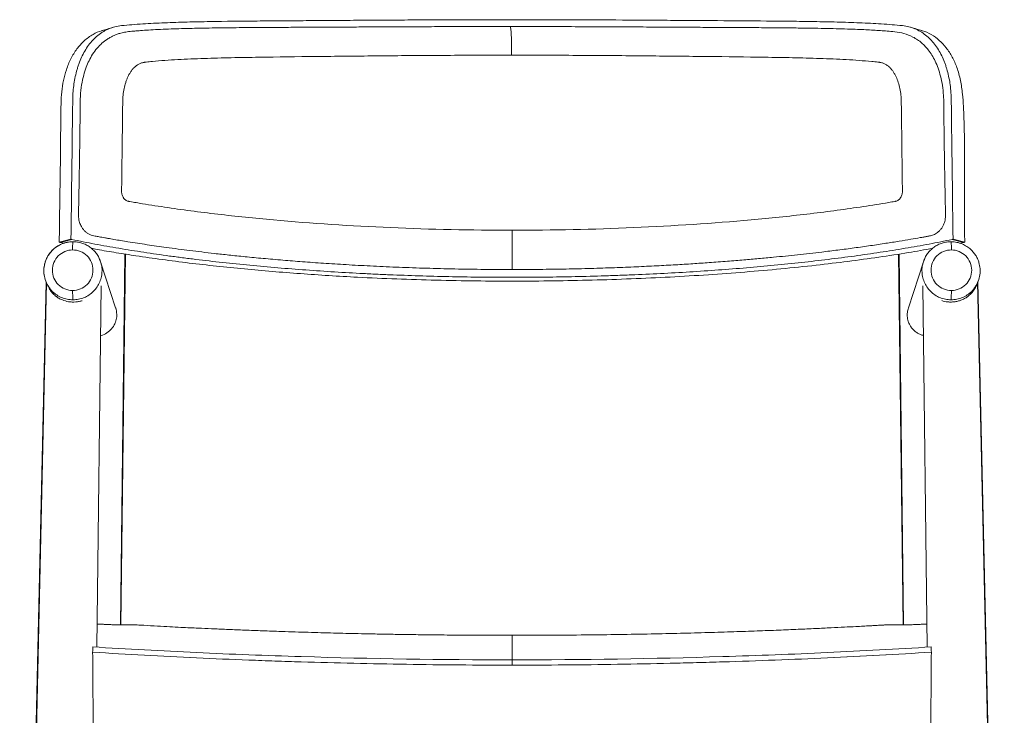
# Model space of a CAD drawing. Header units: millimetres. Extents: x 432 to 990, y -23 to 794.
# Tile 2 of 2: x 432 to 990, y 399 to 794. Entities that reach past the tile are written whole.
import ezdxf

# ---------------------------------------------------------------- set-up
doc = ezdxf.new("R2010")
doc.units = ezdxf.units.MM

msp = doc.modelspace()

# ---------------------------------------------------------------- linework, layer by layer
at = {"color": 7, "linetype": 'Continuous', "lineweight": 15}
for p, q in [((454.11, 667.78), (460.74, 669.42)), ((461.25, 669.26), (454.63, 667.62)), ((456.94, 667.16), (454.63, 667.62)), ((461.86, 668), (463.38, 667.86)), ((958.76, 667.86), (960.28, 668)), ((967.51, 667.62), (960.89, 669.26)), ((961.39, 669.42), (968.03, 667.78)), ((967.51, 667.62), (965.13, 667.16)), ((488.81, 450.55), (491.4, 660.97)), ((491.66, 660.93), (489.08, 450.54)), ((933.05, 450.54), (930.48, 660.95)), ((930.74, 660.99), (933.33, 450.55)), ((477.58, 656.62), (477.02, 657.96)), ((486.11, 630.42), (477.57, 656.63)), ((944.56, 656.63), (936.02, 630.42)), ((945.11, 657.96), (944.56, 656.62)), ((446.65, 645.06), (431.65, -15.17)), ((475.35, 437.96), (477.86, 642.91)), ((944.28, 642.91), (946.78, 437.95)), ((990.48, -15.17), (975.48, 645.2)), ((448.31, 642.03), (451.08, 638.07)), ((448.55, 641.54), (449.37, 640)), ((971.1, 638.14), (973.83, 642.03)), ((711.07, 427.73), (711.07, 430.73))]:
    msp.add_line(p, q, dxfattribs=at)
at = {"color": 7, "linetype": 'Continuous', "lineweight": 15, "flags": 128}
for points in [[(461.83, 667.97), (461.83, 667.98), (461.86, 668)], [(960.28, 668), (960.31, 667.98), (960.31, 667.97)], [(446.9, 644.59), (440.18, 347.84), (431.97, -15.07)], [(990.16, -15.07), (983.39, 284.15), (975.22, 645.27)], [(473.11, 438.09), (473.1, 437.34), (473.08, 436.59), (473.07, 435.84), (473.06, 435.09)], [(949.07, 435.09), (949.06, 435.84), (949.05, 436.59), (949.04, 437.34), (949.03, 438.09)]]:
    msp.add_lwpolyline(points, dxfattribs=at)
at = {"color": 8, "linetype": 'Continuous', "lineweight": 15}
for centre, radius, start, end in [((507.16, 664.45), 45.47, 175.5718, 181.4269), ((903.72, 664.16), 56.72, 359.1539, 3.8475)]:
    msp.add_arc(centre, radius, start, end, dxfattribs=at)
at = {"color": 7, "linetype": 'Continuous', "lineweight": 15}
for points, knots in [([(489.42, 790.6), (493.37, 791), (497.38, 791.32), (503.51, 791.71), (505.57, 791.83), (509.72, 792.04), (511.81, 792.13), (518.1, 792.38), (522.35, 792.52), (530.93, 792.73), (535.27, 792.82), (548.42, 793.04), (557.36, 793.13), (571.04, 793.25), (575.65, 793.29), (584.94, 793.35), (589.62, 793.39), (599.02, 793.45), (603.75, 793.48), (613.27, 793.55), (618.06, 793.58), (627.68, 793.65), (632.51, 793.68), (642.2, 793.74), (647.07, 793.77), (656.84, 793.82), (661.74, 793.84), (671.56, 793.89), (676.48, 793.9), (686.34, 793.93), (691.27, 793.94), (701.14, 793.96), (706.09, 793.96), (715.97, 793.96), (720.91, 793.96), (730.79, 793.94), (735.72, 793.93), (745.58, 793.9), (750.5, 793.89), (760.31, 793.84), (765.21, 793.82), (779.86, 793.74), (789.57, 793.68), (804.01, 793.58), (808.8, 793.55), (818.32, 793.48), (823.06, 793.45), (837.18, 793.35), (846.44, 793.29), (860.12, 793.17), (864.65, 793.13), (873.62, 793.03), (878.08, 792.97), (886.9, 792.82), (891.25, 792.73), (899.85, 792.51), (904.1, 792.38), (912.48, 792.04), (916.61, 791.84), (924.75, 791.32), (928.77, 791), (932.71, 790.6)], [0, 0, 0, 0, 0.03125, 0.03125, 0.046875, 0.046875, 0.0625, 0.0625, 0.09375, 0.09375, 0.125, 0.125, 0.1875, 0.1875, 0.21875, 0.21875, 0.25, 0.25, 0.28125, 0.28125, 0.3125, 0.3125, 0.34375, 0.34375, 0.375, 0.375, 0.40625, 0.40625, 0.4375, 0.4375, 0.46875, 0.46875, 0.5, 0.5, 0.53125, 0.53125, 0.5625, 0.5625, 0.59375, 0.59375, 0.625, 0.625, 0.6875, 0.6875, 0.71875, 0.71875, 0.75, 0.75, 0.8125, 0.8125, 0.84375, 0.84375, 0.875, 0.875, 0.90625, 0.90625, 0.9375, 0.9375, 0.96875, 0.96875, 1, 1, 1, 1]), ([(460.74, 669.42), (461.04, 692.66), (461.34, 715.91), (461.67, 742.06), (461.71, 744.97), (461.75, 748.24), (461.76, 748.6), (461.77, 749.33), (461.78, 749.69), (461.82, 750.77), (461.86, 751.49), (462, 753.64), (462.13, 755.06), (462.67, 759.29), (463.2, 762.06), (464.12, 765.45), (464.32, 766.13), (464.74, 767.47), (464.96, 768.14), (465.67, 770.12), (466.19, 771.4), (467.9, 775.09), (469.22, 777.38), (471.55, 780.53), (472.37, 781.51), (474.1, 783.34), (475.01, 784.19), (476.92, 785.75), (477.92, 786.46), (479.51, 787.42), (480.05, 787.72), (481.14, 788.28), (481.7, 788.54), (484.52, 789.73), (486.9, 790.34), (489.42, 790.6)], [0, 0, 0, 0, 0.5, 0.5, 0.5625, 0.5625, 0.570313, 0.570313, 0.578125, 0.578125, 0.59375, 0.59375, 0.625, 0.625, 0.6875, 0.6875, 0.703125, 0.703125, 0.71875, 0.71875, 0.75, 0.75, 0.8125, 0.8125, 0.84375, 0.84375, 0.875, 0.875, 0.90625, 0.90625, 0.921875, 0.921875, 0.9375, 0.9375, 1, 1, 1, 1]), ([(710.09, 790.08), (704.86, 790.08), (694.64, 790.08), (679.72, 790.05), (665.6, 790.01), (652.29, 789.96), (639.86, 789.9), (628.31, 789.84), (617.62, 789.79), (607.71, 789.74), (597.84, 789.69), (588.17, 789.65), (578.72, 789.6), (569.94, 789.55), (559.67, 789.48), (547.59, 789.38), (536.49, 789.22), (527.96, 789.03), (522, 788.87), (516.02, 788.66), (510.26, 788.41), (504.97, 788.12), (500.82, 787.84), (497.7, 787.59), (495.47, 787.39), (493.55, 787.22), (491.98, 787.01), (490.5, 786.72), (488.84, 786.32), (487.03, 785.75), (485.12, 784.97), (483.28, 784.05), (480.95, 782.65), (478.29, 780.72), (475.48, 777.83), (473.03, 774.49), (470.99, 770.83), (469.29, 766.85), (467.84, 762.29), (466.68, 756.8), (466.01, 750.47), (466.01, 743.39), (465.84, 732.16), (465.65, 717.17), (465.4, 702.75), (465.21, 693.01), (465.11, 687.99), (465.01, 684.38), (465.01, 681.91), (465.24, 680.33), (465.61, 678.93), (466.08, 677.68), (466.69, 676.45), (467.55, 675.16), (468.67, 673.92), (470, 672.85), (471.44, 672.07), (472.99, 671.49), (474.38, 671.18), (475.61, 670.96), (476.85, 670.74), (478.3, 670.48), (479.96, 670.18), (482.27, 669.78), (485.33, 669.25), (489.1, 668.62), (495.31, 667.61), (503.85, 666.29), (513.39, 664.92), (521.54, 663.83), (528.24, 662.97), (535.11, 662.13), (542.47, 661.27), (550.64, 660.38), (559.84, 659.43), (570.07, 658.45), (580.93, 657.51), (592.35, 656.6), (604.28, 655.74), (617.1, 654.93), (630.81, 654.19), (645.33, 653.52), (660.64, 652.97), (676.71, 652.55), (693.61, 652.26), (705.16, 652.22), (711.07, 652.21)], [0, 0, 0, 0, 0.024943, 0.048686, 0.07123, 0.092573, 0.112715, 0.131329, 0.148786, 0.165087, 0.180233, 0.197841, 0.213584, 0.228041, 0.242749, 0.266554, 0.291218, 0.301947, 0.312837, 0.323892, 0.335072, 0.345239, 0.353881, 0.35884, 0.363104, 0.366698, 0.369796, 0.372152, 0.375115, 0.379428, 0.383017, 0.38699, 0.391313, 0.398694, 0.405966, 0.414163, 0.421808, 0.428934, 0.437333, 0.446835, 0.457522, 0.468972, 0.481345, 0.512498, 0.542374, 0.551978, 0.560304, 0.566979, 0.569655, 0.572297, 0.574579, 0.576532, 0.578687, 0.581214, 0.584115, 0.587063, 0.589914, 0.592573, 0.595515, 0.597567, 0.600034, 0.602927, 0.606247, 0.609994, 0.616744, 0.624434, 0.632243, 0.652972, 0.673424, 0.685685, 0.697843, 0.709897, 0.722641, 0.736982, 0.75292, 0.770456, 0.789588, 0.808085, 0.827862, 0.848918, 0.871254, 0.894869, 0.919305, 0.944973, 0.971872, 1, 1, 1, 1]), ([(484.96, 789.73), (483.76, 789.37), (481.63, 788.74), (479.49, 788.11), (478.56, 787.83)], [0, 0, 0, 0, 0.562495, 1, 1, 1, 1]), ([(711.07, 652.21), (716.31, 652.22), (726.54, 652.25), (741.49, 652.47), (755.63, 652.8), (768.96, 653.23), (781.39, 653.73), (792.95, 654.28), (803.64, 654.86), (813.54, 655.47), (823.39, 656.13), (833.03, 656.85), (842.41, 657.61), (851.1, 658.37), (861.27, 659.33), (873.28, 660.55), (885.44, 661.93), (896.15, 663.25), (905.37, 664.46), (914.46, 665.73), (922.99, 667.01), (930.57, 668.21), (937.03, 669.28), (941.65, 670.09), (944.72, 670.63), (946.61, 670.99), (948.67, 671.35), (950.93, 672.09), (952.85, 673.34), (954.25, 674.75), (955.22, 676.06), (956.05, 677.64), (956.85, 679.86), (957.2, 682.46), (957.06, 685.18), (957.03, 687.74), (956.97, 690.43), (956.91, 693.34), (956.84, 697.12), (956.74, 701.88), (956.64, 707.73), (956.52, 715.05), (956.38, 723.57), (956.27, 732.98), (956.12, 742.06), (956.16, 750.01), (955.46, 756.6), (954.4, 761.8), (953, 766.4), (951.33, 770.39), (949.45, 773.86), (947.53, 776.62), (945.59, 778.9), (943.59, 780.84), (941.25, 782.65), (937.93, 784.54), (933.64, 786.33), (928.64, 787.12), (924.13, 787.47), (920.13, 787.78), (916.1, 788.03), (911.79, 788.26), (906.87, 788.49), (901.28, 788.69), (894.97, 788.87), (888.13, 789.03), (880.58, 789.16), (872.17, 789.27), (862.75, 789.36), (852.31, 789.44), (841.27, 789.51), (829.69, 789.57), (817.62, 789.64), (804.68, 789.71), (790.84, 789.79), (776.21, 789.88), (760.79, 789.95), (744.62, 790.02), (727.63, 790.07), (716.02, 790.08), (710.09, 790.08)], [0, 0, 0, 0, 0.024911, 0.048613, 0.071104, 0.092385, 0.112453, 0.130984, 0.148345, 0.164535, 0.179555, 0.196977, 0.212502, 0.226636, 0.241034, 0.264458, 0.288856, 0.305221, 0.321997, 0.339182, 0.355676, 0.370228, 0.382839, 0.39351, 0.397568, 0.401285, 0.404751, 0.409065, 0.413926, 0.416442, 0.419082, 0.422021, 0.425039, 0.430289, 0.434315, 0.438364, 0.442753, 0.447483, 0.452557, 0.461226, 0.470749, 0.481126, 0.497045, 0.512367, 0.527075, 0.541376, 0.55093, 0.559941, 0.568282, 0.575962, 0.582983, 0.589771, 0.594668, 0.599884, 0.605591, 0.611651, 0.621898, 0.631856, 0.64007, 0.64737, 0.654975, 0.663114, 0.671789, 0.682587, 0.694114, 0.706371, 0.719666, 0.7345, 0.750879, 0.768804, 0.788276, 0.807037, 0.827044, 0.848298, 0.870801, 0.894555, 0.919106, 0.944864, 0.971829, 1, 1, 1, 1]), ([(932.71, 790.6), (935.15, 790.34), (937.46, 789.76), (940.74, 788.42), (941.81, 787.89), (943.88, 786.68), (944.86, 786.01), (946.75, 784.52), (947.64, 783.72), (949.35, 781.98), (950.16, 781.04), (952.47, 778.06), (953.8, 775.88), (955.52, 772.36), (956.05, 771.14), (956.78, 769.25), (957.01, 768.61), (957.44, 767.32), (957.65, 766.67), (958.62, 763.38), (959.22, 760.65), (959.74, 757.12), (959.83, 756.41), (960, 754.97), (960.07, 754.25), (960.26, 752.07), (960.33, 750.61), (960.38, 748.76), (960.38, 748.39), (960.39, 747.66), (960.4, 746.55), (960.44, 743.97), (960.77, 718.13), (961.09, 693.04), (961.39, 669.42)], [0, 0, 0, 0, 0.0625, 0.0625, 0.09375, 0.09375, 0.125, 0.125, 0.15625, 0.15625, 0.1875, 0.1875, 0.25, 0.25, 0.28125, 0.28125, 0.296875, 0.296875, 0.3125, 0.3125, 0.375, 0.375, 0.390625, 0.390625, 0.40625, 0.40625, 0.4375, 0.4375, 0.445313, 0.445313, 0.453125, 0.46875, 0.5, 1, 1, 1, 1]), ([(943.57, 787.83), (942.64, 788.11), (940.5, 788.74), (938.37, 789.37), (937.17, 789.73)], [0, 0, 0, 0, 0.437505, 1, 1, 1, 1]), ([(454.11, 667.78), (454.19, 674.34), (454.44, 694), (454.92, 720.19), (454.94, 742.13), (455.41, 753.08), (456.42, 759.49), (458.08, 765.81), (460.57, 771.9), (463.96, 777.48), (467.48, 781.39), (470.66, 784), (473.92, 786.02), (476.57, 787.4), (478.47, 787.77), (478.61, 787.8)], [0, 0, 0, 0, 0.144574, 0.433721, 0.578295, 0.627449, 0.676762, 0.725867, 0.780494, 0.836416, 0.891083, 0.919161, 0.947467, 0.996223, 1, 1, 1, 1]), ([(943.52, 787.79), (943.67, 787.76), (945.66, 787.37), (949.11, 785.59), (953.68, 782.4), (957.67, 778.1), (961.03, 772.9), (963.77, 766.68), (965.78, 759.61), (967.08, 749.81), (967.64, 737.7), (967.95, 723.49), (967.91, 709.2), (967.78, 694.88), (967.83, 681.07), (967.96, 672.05), (968.03, 667.78)], [0, 0, 0, 0, 0.0042234, 0.054761, 0.10538, 0.1560178, 0.2095062, 0.2630181, 0.3225458, 0.3820919, 0.4866846, 0.5913379, 0.696137, 0.800988, 0.9057467, 1, 1, 1, 1]), ([(711.07, 674.5), (688, 674.5), (664.93, 674.99), (619.56, 676.94), (597.25, 678.4), (564.95, 681.31), (554.38, 682.41), (533.74, 684.83), (523.67, 686.15), (509.02, 688.33), (504.22, 689.08), (498.32, 690.06), (497.14, 690.25), (495.39, 690.55), (494.81, 690.65), (494.08, 690.78), (493.93, 690.81), (493.64, 690.86), (493.5, 690.88), (493.06, 690.96), (492.77, 691.06), (492.21, 691.32), (491.94, 691.49), (491.42, 691.89), (491.18, 692.12), (490.84, 692.51), (490.73, 692.65), (490.53, 692.92), (490.45, 693.05), (490.2, 693.45), (490.06, 693.75), (489.69, 694.65), (489.53, 695.3), (489.47, 696.1), (489.46, 696.26), (489.46, 696.58), (489.47, 696.74), (489.47, 697.21), (489.48, 697.53), (489.61, 708.01), (489.75, 718.17), (489.95, 733.42), (490.01, 738.5), (490.09, 744.22), (490.09, 744.85), (490.11, 745.81), (490.11, 746.12), (490.12, 746.76), (490.12, 747.08), (490.15, 748.66), (490.23, 749.92), (490.62, 753.65), (491.1, 756.06), (492, 758.9), (492.2, 759.46), (492.62, 760.56), (492.85, 761.09), (493.34, 762.14), (493.61, 762.65), (494.02, 763.4), (494.17, 763.64), (494.46, 764.11), (494.61, 764.34), (494.93, 764.8), (495.1, 765.04), (495.46, 765.52), (495.66, 765.76), (496.26, 766.46), (496.67, 766.88), (498, 768.07), (498.98, 768.72), (500.58, 769.38), (501.14, 769.55), (501.85, 769.69), (502, 769.71), (502.28, 769.76), (502.43, 769.77), (502.87, 769.82), (503.16, 769.86), (504.03, 769.95), (504.61, 770.02), (505.79, 770.14), (506.37, 770.2), (509.32, 770.48), (511.7, 770.68), (516.52, 771.03), (518.95, 771.18), (523.85, 771.45), (526.32, 771.57), (533.8, 771.89), (538.86, 772.06), (549.11, 772.33), (554.31, 772.44), (564.82, 772.63), (570.13, 772.71), (586.23, 772.93), (597.17, 773.05), (619.35, 773.28), (630.6, 773.4), (653.29, 773.6), (664.73, 773.68), (687.73, 773.79), (699.29, 773.82), (710.84, 773.82)], [0, 0, 0, 0, 0.125, 0.125, 0.25, 0.25, 0.3125, 0.3125, 0.375, 0.375, 0.40625, 0.40625, 0.414062, 0.414062, 0.417969, 0.417969, 0.418945, 0.418945, 0.419922, 0.419922, 0.421875, 0.421875, 0.423828, 0.423828, 0.425781, 0.425781, 0.426758, 0.426758, 0.427734, 0.427734, 0.429687, 0.429687, 0.433594, 0.433594, 0.43457, 0.43457, 0.435547, 0.435547, 0.4375, 0.4375, 0.5, 0.5, 0.53125, 0.53125, 0.535156, 0.535156, 0.537109, 0.537109, 0.539062, 0.539062, 0.546875, 0.546875, 0.5625, 0.5625, 0.566406, 0.566406, 0.570312, 0.570312, 0.574219, 0.574219, 0.576172, 0.576172, 0.578125, 0.578125, 0.580078, 0.580078, 0.582031, 0.582031, 0.585937, 0.585937, 0.59375, 0.59375, 0.597656, 0.597656, 0.598633, 0.598633, 0.599609, 0.599609, 0.601562, 0.601562, 0.605469, 0.605469, 0.609375, 0.609375, 0.625, 0.625, 0.640625, 0.640625, 0.65625, 0.65625, 0.6875, 0.6875, 0.71875, 0.71875, 0.75, 0.75, 0.8125, 0.8125, 0.875, 0.875, 0.9375, 0.9375, 1, 1, 1, 1]), ([(710.84, 773.82), (722.42, 773.82), (734, 773.79), (757.06, 773.68), (768.53, 773.6), (791.28, 773.4), (802.56, 773.29), (824.79, 773.05), (835.76, 772.93), (851.9, 772.71), (857.23, 772.63), (867.76, 772.44), (872.97, 772.33), (883.26, 772.06), (888.33, 771.89), (898.32, 771.46), (903.23, 771.2), (910.47, 770.67), (912.86, 770.48), (916.4, 770.13), (917.58, 770.01), (919.04, 769.85), (919.33, 769.82), (919.77, 769.76), (919.91, 769.75), (920.2, 769.7), (920.35, 769.68), (921.06, 769.53), (921.61, 769.36), (922.68, 768.91), (923.19, 768.63), (924.17, 767.99), (924.64, 767.62), (925.3, 767.03), (925.51, 766.82), (925.93, 766.39), (926.14, 766.16), (926.53, 765.69), (926.72, 765.45), (927.07, 764.99), (927.23, 764.77), (927.54, 764.31), (927.69, 764.09), (927.98, 763.62), (928.12, 763.37), (928.54, 762.64), (928.8, 762.13), (929.53, 760.57), (929.95, 759.48), (931.03, 756.09), (931.51, 753.7), (931.9, 750), (931.98, 748.75), (932.01, 747.18), (932.01, 746.86), (932.02, 746.23), (932.03, 745.92), (932.04, 744.97), (932.05, 744.34), (932.12, 738.66), (932.19, 733.62), (932.38, 718.49), (932.52, 708.4), (932.65, 697.99), (932.65, 697.68), (932.66, 697.2), (932.66, 697.04), (932.67, 696.73), (932.67, 696.57), (932.67, 695.78), (932.57, 695.13), (932.27, 694.21), (932.15, 693.91), (931.94, 693.48), (931.86, 693.34), (931.7, 693.07), (931.62, 692.94), (931.42, 692.67), (931.31, 692.53), (931.09, 692.27), (930.97, 692.14), (930.6, 691.79), (930.34, 691.59), (929.8, 691.26), (929.52, 691.12), (929.09, 690.98), (928.94, 690.94), (928.65, 690.88), (928.51, 690.86), (927.78, 690.73), (927.19, 690.63), (925.44, 690.33), (924.26, 690.13), (918.35, 689.15), (913.54, 688.39), (898.87, 686.21), (888.78, 684.87), (868.1, 682.44), (857.51, 681.35), (825.15, 678.42), (802.8, 676.95), (757.32, 674.99), (734.19, 674.5), (711.07, 674.5)], [0, 0, 0, 0, 0.0625, 0.0625, 0.125, 0.125, 0.1875, 0.1875, 0.25, 0.25, 0.28125, 0.28125, 0.3125, 0.3125, 0.34375, 0.34375, 0.375, 0.375, 0.390625, 0.390625, 0.398438, 0.398438, 0.400391, 0.400391, 0.401367, 0.401367, 0.402344, 0.402344, 0.40625, 0.40625, 0.410156, 0.410156, 0.414063, 0.414063, 0.416016, 0.416016, 0.417969, 0.417969, 0.419922, 0.419922, 0.421875, 0.421875, 0.423828, 0.423828, 0.425781, 0.425781, 0.429688, 0.429688, 0.4375, 0.4375, 0.453125, 0.453125, 0.460938, 0.460938, 0.462891, 0.462891, 0.464844, 0.464844, 0.46875, 0.46875, 0.5, 0.5, 0.5625, 0.5625, 0.564453, 0.564453, 0.56543, 0.56543, 0.566406, 0.566406, 0.570313, 0.570313, 0.572266, 0.572266, 0.573242, 0.573242, 0.574219, 0.574219, 0.575195, 0.575195, 0.576172, 0.576172, 0.578125, 0.578125, 0.580078, 0.580078, 0.581055, 0.581055, 0.582031, 0.582031, 0.585938, 0.585938, 0.59375, 0.59375, 0.625, 0.625, 0.6875, 0.6875, 0.75, 0.75, 0.875, 0.875, 1, 1, 1, 1]), ([(448.27, 642.13), (448.22, 642.19), (447.48, 643.08), (446.53, 645.15), (445.54, 648.23), (445.23, 651.47), (445.55, 654.71), (446.49, 657.83), (448.03, 660.7), (450.1, 663.22), (452.62, 665.3), (455.49, 666.83), (458.61, 667.81), (460.78, 667.94), (461.86, 668)], [0, 0, 0, 0, 0.006521, 0.096838, 0.187154, 0.27747, 0.367786, 0.458103, 0.548419, 0.638735, 0.729051, 0.819368, 0.909684, 1, 1, 1, 1]), ([(461.83, 667.97), (460.72, 667.9), (458.58, 667.77), (455.58, 666.82), (452.98, 665.46), (450.79, 663.79), (449.03, 661.93), (447.68, 659.98), (446.69, 658.04), (445.84, 655.65), (445.32, 652.72), (445.42, 649.15), (446.28, 645.45), (447.61, 643.2), (448.31, 642.03)], [0, 0, 0, 0, 0.092123, 0.179004, 0.260644, 0.337037, 0.408172, 0.474072, 0.534713, 0.590094, 0.685961, 0.782089, 0.88673, 1, 1, 1, 1]), ([(460.74, 669.42), (460.81, 669.39), (460.97, 669.33), (461.14, 669.29), (461.25, 669.26)], [7.0945133, 7.0945133, 7.0945133, 7.0945133, 7.3719818, 7.7922728, 7.7922728, 7.7922728, 7.7922728]), ([(960.89, 669.26), (956.61, 668.37), (952.24, 667.51), (945.55, 666.25), (943.3, 665.84), (938.75, 665.03), (936.45, 664.63), (929.51, 663.46), (924.81, 662.7), (917.63, 661.61), (915.22, 661.26), (910.36, 660.56), (907.92, 660.21), (895.63, 658.54), (885.61, 657.31), (865.18, 655.09), (854.78, 654.09), (833.62, 652.31), (822.86, 651.53), (806.44, 650.51), (800.92, 650.2), (789.78, 649.63), (784.2, 649.38), (775.78, 649.04), (772.97, 648.93), (767.34, 648.73), (764.51, 648.64), (756.05, 648.39), (750.41, 648.25), (733.49, 647.91), (722.22, 647.8), (699.71, 647.8), (688.47, 647.91), (666.01, 648.36), (654.79, 648.7), (640.78, 649.26), (637.97, 649.38), (632.39, 649.64), (629.61, 649.77), (621.3, 650.2), (615.8, 650.51), (599.43, 651.52), (588.68, 652.3), (567.52, 654.08), (557.11, 655.08), (541.75, 656.75), (536.67, 657.33), (529.12, 658.25), (526.62, 658.57), (521.63, 659.21), (519.15, 659.54), (511.75, 660.55), (506.89, 661.25), (497.33, 662.7), (492.62, 663.46), (483.36, 665.02), (478.81, 665.83), (469.89, 667.51), (465.52, 668.37), (461.25, 669.26)], [0, 0, 0, 0, 0.03125, 0.03125, 0.046875, 0.046875, 0.0625, 0.0625, 0.09375, 0.09375, 0.109375, 0.109375, 0.125, 0.125, 0.1875, 0.1875, 0.25, 0.25, 0.3125, 0.3125, 0.34375, 0.34375, 0.375, 0.375, 0.390625, 0.390625, 0.40625, 0.40625, 0.4375, 0.4375, 0.5, 0.5, 0.5625, 0.5625, 0.625, 0.625, 0.640625, 0.640625, 0.65625, 0.65625, 0.6875, 0.6875, 0.75, 0.75, 0.8125, 0.8125, 0.84375, 0.84375, 0.859375, 0.859375, 0.875, 0.875, 0.90625, 0.90625, 0.9375, 0.9375, 0.96875, 0.96875, 1, 1, 1, 1]), ([(477.02, 657.96), (476.88, 658.32), (476.43, 659.48), (475.26, 661.27), (473.58, 663.26), (471.58, 664.94), (469.36, 666.29), (466.95, 667.26), (464.42, 667.87), (462.69, 667.93), (461.83, 667.97)], [0, 0, 0, 0, 0.059434, 0.194087, 0.328677, 0.463195, 0.597633, 0.73192, 0.866061, 1, 1, 1, 1]), ([(960.31, 667.97), (959.45, 667.93), (957.72, 667.87), (955.19, 667.26), (952.78, 666.29), (950.55, 664.94), (948.55, 663.26), (946.87, 661.27), (945.71, 659.48), (945.25, 658.32), (945.11, 657.96)], [0, 0, 0, 0, 0.1339386, 0.2680802, 0.4023674, 0.5368055, 0.6713234, 0.8059135, 0.9405656, 1, 1, 1, 1]), ([(973.82, 642.03), (974.52, 643.2), (975.86, 645.45), (976.71, 649.15), (976.82, 652.72), (976.29, 655.65), (975.44, 658.04), (974.45, 659.98), (973.1, 661.93), (971.34, 663.79), (969.16, 665.46), (966.55, 666.82), (963.55, 667.77), (961.41, 667.9), (960.31, 667.97)], [0, 0, 0, 0, 0.11327, 0.217911, 0.314039, 0.409907, 0.465287, 0.525928, 0.591828, 0.662963, 0.739356, 0.820996, 0.907877, 1, 1, 1, 1]), ([(960.89, 669.26), (960.99, 669.29), (961.16, 669.33), (961.33, 669.39), (961.39, 669.42)], [-7.7922728, -7.7922728, -7.7922728, -7.7922728, -7.3719817, -7.0945118, -7.0945118, -7.0945118, -7.0945118]), ([(461.7, 640.3), (460.2, 640.3), (458.69, 640.59), (455.9, 641.74), (453.34, 643.44), (451.63, 646), (450.48, 648.78), (450.18, 650.28), (450.18, 653.3), (450.48, 654.8), (451.63, 657.59), (453.34, 660.15), (455.9, 661.86), (458.69, 663.02), (460.2, 663.32), (461.7, 663.32)], [0, 0, 0, 0, 0.125, 0.125, 0.25, 0.375, 0.375, 0.5, 0.5, 0.625, 0.625, 0.75, 0.875, 0.875, 1, 1, 1, 1]), ([(461.7, 663.32), (463.21, 663.33), (464.72, 663.03), (467.51, 661.88), (470.07, 660.18), (471.78, 657.63), (472.93, 654.85), (473.23, 653.34), (473.23, 650.33), (472.93, 648.82), (471.78, 646.03), (470.07, 643.48), (467.51, 641.76), (464.72, 640.61), (463.21, 640.3), (461.7, 640.3)], [0, 0, 0, 0, 0.125, 0.125, 0.25, 0.375, 0.375, 0.5, 0.5, 0.625, 0.625, 0.75, 0.875, 0.875, 1, 1, 1, 1]), ([(949.84, 664.21), (945.26, 663.4), (935.35, 661.63), (919.26, 659.18), (901.8, 656.79), (883.27, 654.57), (863.78, 652.55), (843.37, 650.75), (822.37, 649.19), (800.82, 647.91), (778.8, 646.89), (756.71, 646.16), (734.62, 645.73), (712.61, 645.57), (690.39, 645.69), (668.03, 646.1), (645.6, 646.8), (625.29, 647.71), (607.1, 648.74), (590.94, 649.83), (574.96, 651.08), (559.05, 652.5), (543.31, 654.1), (527.73, 655.88), (512.48, 657.84), (498.71, 659.8), (486.45, 661.73), (478, 663.14), (473.4, 664), (472.31, 664.2)], [0, 0, 0, 0, 0.033586, 0.072714, 0.112318, 0.151922, 0.194493, 0.237098, 0.279671, 0.323463, 0.367289, 0.411082, 0.454028, 0.497006, 0.539952, 0.584094, 0.62827, 0.672411, 0.70515, 0.737889, 0.770865, 0.80384, 0.837586, 0.871331, 0.905358, 0.939384, 0.965624, 0.991863, 1, 1, 1, 1]), ([(960.43, 640.3), (958.92, 640.3), (957.41, 640.61), (954.62, 641.76), (952.07, 643.48), (950.36, 646.03), (949.2, 648.82), (948.9, 650.33), (948.9, 653.34), (949.2, 654.85), (950.36, 657.63), (952.07, 660.18), (954.62, 661.88), (957.41, 663.03), (958.92, 663.33), (960.43, 663.32)], [0, 0, 0, 0, 0.125, 0.125, 0.25, 0.375, 0.375, 0.5, 0.5, 0.625, 0.625, 0.75, 0.875, 0.875, 1, 1, 1, 1]), ([(960.43, 663.32), (961.94, 663.32), (963.45, 663.02), (966.23, 661.86), (968.79, 660.15), (970.5, 657.59), (971.66, 654.8), (971.96, 653.3), (971.96, 650.28), (971.66, 648.78), (970.5, 646), (968.79, 643.44), (966.23, 641.74), (963.45, 640.59), (961.94, 640.3), (960.43, 640.3)], [0, 0, 0, 0, 0.125, 0.125, 0.25, 0.375, 0.375, 0.5, 0.5, 0.625, 0.625, 0.75, 0.875, 0.875, 1, 1, 1, 1]), ([(476.88, 658.31), (476.96, 658.16), (477.27, 657.63), (477.4, 657.03), (477.5, 656.61)], [0, 0, 0, 0, 0.2886121, 1, 1, 1, 1]), ([(944.63, 656.61), (944.73, 657.03), (944.87, 657.63), (945.17, 658.16), (945.26, 658.31)], [0, 0, 0, 0, 0.711388, 1, 1, 1, 1]), ([(974.86, 644.01), (974.85, 643.95), (974.65, 643.11), (973.82, 641.41), (972.28, 639.13), (970.37, 637.28), (968.33, 635.9), (966.47, 634.98), (964.51, 634.31), (962.55, 633.89), (960.48, 633.72), (957.88, 633.79), (956.1, 634.25), (954.98, 634.54)], [0, 0, 0, 0, 0.0108544, 0.1456784, 0.2773115, 0.4128536, 0.4975861, 0.584339, 0.6556233, 0.7288624, 0.8002187, 0.874017, 1, 1, 1, 1]), ([(467.16, 634.53), (466.6, 634.37), (465.41, 634.03), (463.48, 633.77), (461.42, 633.72), (458.8, 633.98), (456.18, 634.72), (453.79, 635.9), (451.79, 637.27), (450, 639.02), (448.72, 640.67), (448.28, 641.7), (448.16, 641.99)], [0, 0, 0, 0, 0.072136, 0.153902, 0.233547, 0.315857, 0.466502, 0.566532, 0.669445, 0.805431, 0.945252, 1, 1, 1, 1]), ([(461.86, 635), (461.84, 635.03), (461.82, 635.17), (461.79, 635.59), (461.78, 635.76), (461.77, 636.17), (461.76, 636.4), (461.74, 636.92), (461.74, 637.21), (461.72, 637.8), (461.72, 638.12), (461.71, 639.06), (461.7, 639.71), (461.7, 640.3)], [0, 0, 0, 0, 0.25, 0.25, 0.375, 0.375, 0.5, 0.5, 0.625, 0.625, 0.75, 0.75, 1, 1, 1, 1]), ([(960.28, 635), (960.29, 635.03), (960.31, 635.17), (960.34, 635.59), (960.35, 635.76), (960.37, 636.17), (960.38, 636.4), (960.39, 636.92), (960.4, 637.21), (960.41, 637.8), (960.42, 638.12), (960.43, 639.06), (960.43, 639.71), (960.43, 640.3)], [0, 0, 0, 0, 0.25, 0.25, 0.375, 0.375, 0.5, 0.5, 0.625, 0.625, 0.75, 0.75, 1, 1, 1, 1]), ([(972.25, 639.27), (972.73, 639.92), (973.34, 640.74), (973.67, 641.6), (973.74, 641.78)], [0, 0, 0, 0, 0.794905, 1, 1, 1, 1]), ([(477.51, 614.78), (477.62, 614.79), (478.93, 614.97), (481.23, 616.27), (483.61, 618.23), (485.15, 620.4), (486.2, 622.59), (486.83, 625.35), (486.7, 628.05), (486.37, 629.72), (486.13, 630.35), (486.1, 630.41)], [0, 0, 0, 0, 0.015282, 0.190993, 0.380591, 0.489292, 0.601415, 0.748687, 0.896416, 0.988835, 1, 1, 1, 1]), ([(936.1, 630.4), (935.84, 629.58), (935.32, 627.87), (935.38, 624.93), (936.02, 622.39), (937.02, 620.36), (938.16, 618.75), (939.56, 617.33), (941.15, 616.19), (942.85, 615.29), (944.03, 614.93), (944.62, 614.74)], [0, 0, 0, 0, 0.129024, 0.270585, 0.412011, 0.51108, 0.612955, 0.714616, 0.818795, 0.910258, 1, 1, 1, 1]), ([(711.07, 444.64), (706.07, 444.65), (696.45, 444.66), (682.57, 444.74), (669.78, 444.85), (658.1, 444.99), (647.51, 445.14), (638.03, 445.31), (629.64, 445.47), (619.76, 445.69), (607.86, 445.98), (593.41, 446.39), (580.13, 446.81), (568.33, 447.24), (558.44, 447.62), (549.23, 447.99), (540.82, 448.35), (533.96, 448.65), (528.11, 448.91), (522.76, 449.17), (516.6, 449.49), (509.58, 449.88), (504.46, 450.18), (501.5, 450.36), (500.89, 450.4), (500.13, 450.44), (498.93, 450.5), (497.44, 450.57), (495.91, 450.62), (494.58, 450.64), (493.83, 450.61), (493.34, 450.58), (492.84, 450.56), (492.29, 450.54), (491.69, 450.53), (491.05, 450.53), (489.98, 450.53), (488.41, 450.55), (486.24, 450.6), (484.04, 450.67), (481.87, 450.76), (479.83, 450.86), (477.98, 450.95), (476.6, 451.01), (475.89, 451.04), (475.54, 451.05), (475.51, 451.05)], [0, 0, 0, 0, 0.059828, 0.115329, 0.166432, 0.21316, 0.25552, 0.293508, 0.327125, 0.356372, 0.412357, 0.470391, 0.530556, 0.572728, 0.613069, 0.650172, 0.684049, 0.714713, 0.733081, 0.75458, 0.779621, 0.808204, 0.840341, 0.84249, 0.844657, 0.84781, 0.851821, 0.859868, 0.867831, 0.875585, 0.885711, 0.891825, 0.897821, 0.903696, 0.90945, 0.915079, 0.920582, 0.935049, 0.94853, 0.96049, 0.971516, 0.981589, 0.990443, 0.995016, 0.999589, 1, 1, 1, 1]), ([(946.62, 451.04), (945.94, 451.02), (944.49, 450.97), (941.72, 450.82), (938.74, 450.7), (935.7, 450.59), (933, 450.53), (930.84, 450.52), (929.28, 450.53), (928.15, 450.57), (927.55, 450.6), (927.07, 450.63), (926.5, 450.64), (925.56, 450.63), (924.15, 450.59), (922.46, 450.51), (920.71, 450.42), (919.1, 450.33), (917.78, 450.25), (916.53, 450.18), (915.28, 450.11), (913.26, 450), (910.23, 449.83), (905.48, 449.58), (899.37, 449.26), (891.75, 448.88), (883, 448.46), (873.11, 448.02), (862.07, 447.56), (849.89, 447.1), (836.55, 446.64), (822.06, 446.2), (806.41, 445.78), (789.59, 445.41), (771.61, 445.09), (752.47, 444.84), (732.15, 444.68), (718.22, 444.65), (711.07, 444.64)], [0, 0, 0, 0, 0.010037, 0.021297, 0.035636, 0.053251, 0.069375, 0.084481, 0.098488, 0.108268, 0.117437, 0.120925, 0.124743, 0.132194, 0.139437, 0.146603, 0.155075, 0.1609, 0.166324, 0.171362, 0.176252, 0.181596, 0.196122, 0.213356, 0.239777, 0.270772, 0.306337, 0.346476, 0.391192, 0.440488, 0.494366, 0.552828, 0.615879, 0.683522, 0.755754, 0.832581, 0.913987, 1, 1, 1, 1]), ([(711.07, 430.73), (671.13, 430.73), (631.2, 431.34), (571.6, 433.17), (551.79, 433.93), (512.32, 435.77), (492.66, 436.85), (473.11, 438.09)], [0, 0, 0, 0, 0.5, 0.5, 0.75, 0.75, 1, 1, 1, 1]), ([(949.03, 438.09), (929.47, 436.85), (909.81, 435.77), (870.34, 433.93), (850.53, 433.17), (790.94, 431.34), (751, 430.73), (711.07, 430.73)], [0, 0, 0, 0, 0.25, 0.25, 0.5, 0.5, 1, 1, 1, 1]), ([(711.07, 427.73), (691.09, 427.73), (671.13, 427.88), (641.22, 428.34), (631.25, 428.53), (611.33, 428.99), (601.38, 429.26), (581.52, 429.87), (571.6, 430.21), (551.78, 430.97), (541.89, 431.39), (512.28, 432.78), (492.63, 433.85), (473.06, 435.09)], [0, 0, 0, 0, 0.25, 0.25, 0.375, 0.375, 0.5, 0.5, 0.625, 0.625, 0.75, 0.75, 1, 1, 1, 1]), ([(711.07, 427.73), (691.08, 427.73), (671.1, 427.88), (631.21, 428.49), (611.31, 428.95), (586.46, 429.71), (581.49, 429.88), (571.57, 430.22), (566.61, 430.4), (551.76, 430.97), (541.87, 431.4), (512.28, 432.78), (492.63, 433.85), (473.06, 435.09)], [0, 0, 0, 0, 0.25, 0.25, 0.5, 0.5, 0.5625, 0.5625, 0.625, 0.625, 0.75, 0.75, 1, 1, 1, 1]), ([(949.07, 435.09), (929.51, 433.85), (909.86, 432.78), (880.26, 431.39), (870.37, 430.97), (850.55, 430.21), (840.63, 429.87), (820.76, 429.26), (810.82, 428.99), (790.9, 428.53), (780.93, 428.34), (751.01, 427.88), (731.05, 427.73), (711.07, 427.73)], [0, 0, 0, 0, 0.25, 0.25, 0.375, 0.375, 0.5, 0.5, 0.625, 0.625, 0.75, 0.75, 1, 1, 1, 1]), ([(949.07, 435.09), (929.5, 433.85), (909.83, 432.77), (870.36, 430.93), (850.55, 430.17), (825.7, 429.41), (820.73, 429.26), (810.78, 429), (805.81, 428.87), (790.87, 428.53), (780.91, 428.34), (751.01, 427.88), (731.05, 427.73), (711.07, 427.73)], [0, 0, 0, 0, 0.25, 0.25, 0.5, 0.5, 0.5625, 0.5625, 0.625, 0.625, 0.75, 0.75, 1, 1, 1, 1])]:
    msp.add_open_spline(points, degree=3, knots=knots, dxfattribs=at)
at = {"color": 8, "linetype": 'Continuous', "lineweight": 15}
for points, knots in [([(710.09, 790.03), (710.11, 790.04), (710.18, 790.09), (710.3, 789.43), (710.45, 788.2), (710.58, 786.42), (710.71, 784.05), (710.8, 781.05), (710.84, 777.47), (710.84, 775.03), (710.84, 773.82)], [0, 0, 0, 0, 0.024869, 0.138174, 0.265092, 0.396304, 0.525484, 0.689889, 0.84667, 1, 1, 1, 1]), ([(711.07, 674.5), (711.07, 673.1), (711.07, 670.33), (711.07, 666.06), (711.07, 662.18), (711.07, 658.88), (711.07, 656.24), (711.07, 654.06), (711.07, 652.77), (711.07, 652.17), (711.07, 652.25), (711.07, 652.27)], [0, 0, 0, 0, 0.161724, 0.321992, 0.481433, 0.60093, 0.718532, 0.830062, 0.929247, 0.985836, 1, 1, 1, 1]), ([(477.5, 656.61), (477.71, 656), (478.26, 654.36), (478.47, 651.53), (478.17, 648.29), (477.22, 645.18), (475.69, 642.3), (473.62, 639.78), (471.1, 637.71), (468.22, 636.18), (465.1, 635.19), (462.94, 635.07), (461.86, 635)], [0, 0, 0, 0, 0.06261, 0.166765, 0.270919, 0.375074, 0.479228, 0.583382, 0.687537, 0.791691, 0.895846, 1, 1, 1, 1]), ([(960.28, 635), (959.19, 635.07), (957.03, 635.19), (953.91, 636.18), (951.04, 637.71), (948.52, 639.78), (946.45, 642.3), (944.91, 645.18), (943.96, 648.29), (943.66, 651.53), (943.87, 654.36), (944.43, 656), (944.63, 656.61)], [0, 0, 0, 0, 0.1041544, 0.2083088, 0.3124632, 0.4166176, 0.520772, 0.6249265, 0.7290809, 0.8332353, 0.9373897, 1, 1, 1, 1]), ([(461.86, 635), (460.78, 635.06), (458.61, 635.18), (455.49, 636.15), (452.63, 637.68), (450.13, 639.67), (448.87, 641.33), (448.27, 642.13)], [0, 0, 0, 0, 0.202931, 0.405861, 0.608792, 0.811722, 1, 1, 1, 1]), ([(973.87, 642.13), (973.26, 641.33), (972, 639.67), (969.51, 637.68), (966.64, 636.15), (963.52, 635.18), (961.36, 635.06), (960.28, 635)], [0, 0, 0, 0, 0.188278, 0.391208, 0.594139, 0.797069, 1, 1, 1, 1])]:
    msp.add_open_spline(points, degree=3, knots=knots, dxfattribs=at)
at = {"color": 7, "linetype": 'Continuous', "lineweight": 15}
for points in [[(454.11, 667.78), (454.28, 667.71), (454.45, 667.66), (454.63, 667.62)], [(967.51, 667.62), (967.68, 667.66), (967.85, 667.71), (968.03, 667.78)], [(711.07, 430.38), (711.07, 430.45), (711.07, 431.48), (711.07, 434.44), (711.07, 437.81), (711.07, 440.87), (711.07, 443.15), (711.07, 444.42), (711.07, 444.77), (711.07, 444.59), (711.07, 444.5)], [(473.06, 435.09), (473.19, 420.42), (473.29, 405.75), (473.35, 391.08)], [(948.78, 391.08), (948.84, 405.75), (948.94, 420.42), (949.07, 435.09)]]:
    msp.add_open_spline(points, degree=3, dxfattribs=at)

doc.saveas('drawing.dxf')
